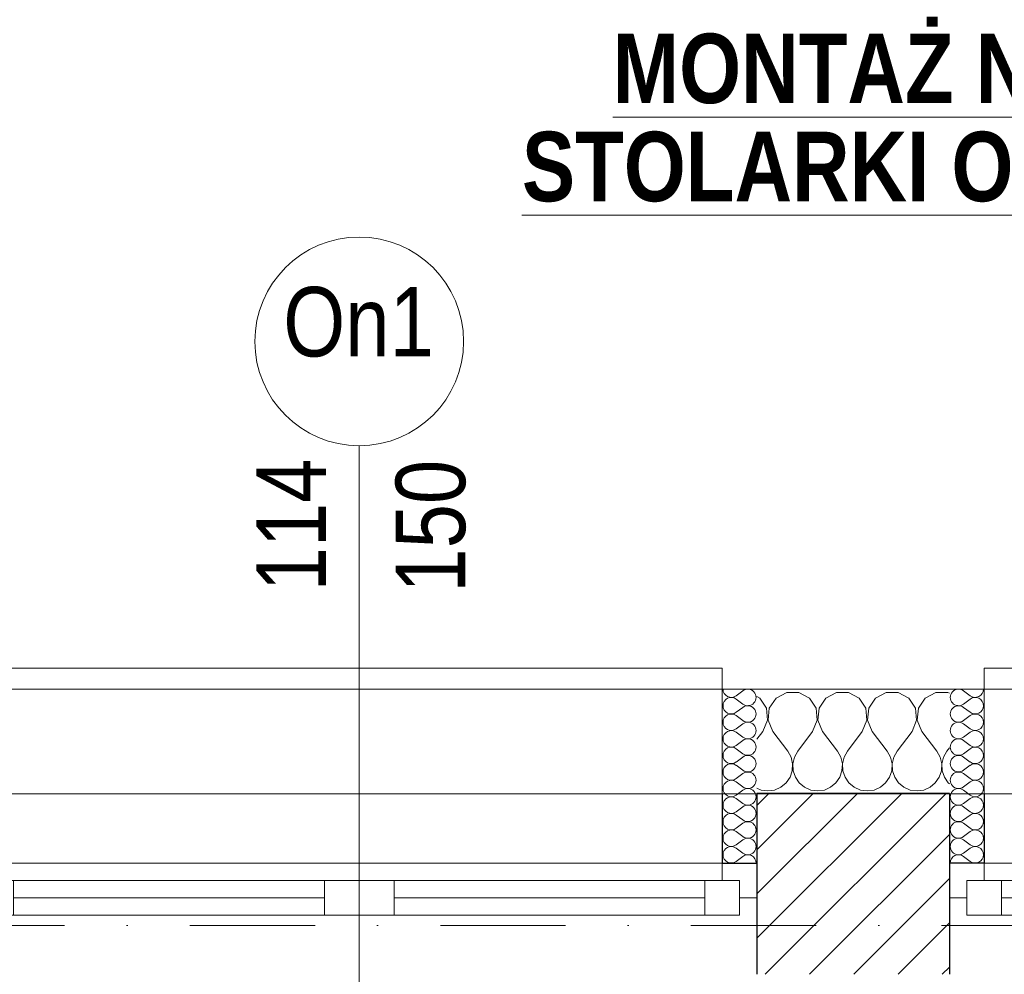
# Model space of a CAD drawing. Header units: millimetres. Extents: x 172139 to 266886, y 95607 to 138225.
# Tile 51 of 71: x 209353 to 210768, y 121266 to 122638. Entities that reach past the tile are written whole.
import ezdxf
from ezdxf.enums import TextEntityAlignment as Align

# ---------------------------------------------------------------- set-up
doc = ezdxf.new("R2010")
doc.units = ezdxf.units.MM
doc.header["$MEASUREMENT"] = 0
doc.linetypes.add('Kropki i Kreski', pattern=[360, 180, -90, 0, -90])
for name, color, linetype in [('Konstrukcja - Siatki mod', 7, 'Continuous'), ('KR_INW', 7, 'Continuous'), ('NAPIS_SODON', 7, 'Continuous'), ('Znaczniki okien ArchiCADa', 7, 'Continuous')]:
    doc.layers.add(name, color=color, linetype=linetype)
for name, color, linetype, lineweight, true_color in [('Konstrukcja - Siatki mod_Nr_pióra__48', 7, 'Continuous', 15, 0xa80f02), ('KR_INW_Nr_pióra__102', 7, 'Continuous', 5, 0xcccccc), ('Okna ArchiCADa_Nr_pióra__64', 7, 'Continuous', 13, 0x41c341), ('PRZEBUDOWA_POSTAWIENIA_OPISY_Nr_pióra__4', 7, 'Continuous', 13, 0x029e21), ('Znaczniki okien ArchiCADa_Nr_pióra__20', 7, 'Continuous', 13, 0xb00000), ('Znaczniki okien ArchiCADa_Nr_pióra__44', 7, 'Continuous', 13, 0x029e21)]:
    doc.layers.add(name, color=color, linetype=linetype, lineweight=lineweight, true_color=true_color)
for name, color, linetype, lineweight in [('KR_INW_Nr_pióra__101', 252, 'Continuous', 5), ('KR_INW_Nr_pióra__27', 7, 'Continuous', 25), ('KR_INW_Nr_pióra__47', 7, 'Continuous', 15), ('NAPIS_SODON_Nr_pióra__1', 7, 'Continuous', 13), ('Znaczniki okien ArchiCADa_Nr_pióra__7', 7, 'Continuous', 13)]:
    doc.layers.add(name, color=color, linetype=linetype, lineweight=lineweight)
doc.styles.add('GENERATED_STYLE_1', font='ARIALN.TTF')
doc.styles.add('GENERATED_STYLE_2', font='ARIALN.TTF')

# ---------------------------------------------------------------- blocks, each defined once
blk = doc.blocks.new('Strop_1', base_point=(179225, 121523.3))
at = {"layer": 'NAPIS_SODON_Nr_pióra__1', "linetype": 'Continuous', "flags": 128}
blk.add_lwpolyline([(179225, 121523.3), (179225.9, 107003.8), (250898.3, 107008.3), (250897.4, 121527.8)], close=True, dxfattribs=at)
blk = doc.blocks.new('*X106')
at = {"layer": 'KR_INW_Nr_pióra__102', "linetype": 'Continuous'}
for p, q in [((210416.9, 121662.7), (210412.9, 121664.9)), ((210426.5, 121648.2), (210416.9, 121662.7)), ((210440.3, 121662.7), (210430.6, 121648.2)), ((210455.6, 121670.9), (210440.3, 121662.7)), ((210473, 121670.9), (210455.6, 121670.9)), ((210488.3, 121662.7), (210473, 121670.9)), ((210497.9, 121648.2), (210488.3, 121662.7)), ((210511.7, 121662.7), (210502.1, 121648.2)), ((210527, 121670.9), (210511.7, 121662.7)), ((210544.4, 121670.9), (210527, 121670.9)), ((210559.7, 121662.7), (210544.4, 121670.9)), ((210569.4, 121648.2), (210559.7, 121662.7)), ((210583.1, 121662.7), (210573.5, 121648.2)), ((210598.4, 121670.9), (210583.1, 121662.7)), ((210615.8, 121670.9), (210598.4, 121670.9)), ((210631.2, 121662.7), (210615.8, 121670.9)), ((210640.8, 121648.2), (210631.2, 121662.7)), ((210654.5, 121662.7), (210644.9, 121648.2)), ((210669.9, 121670.9), (210654.5, 121662.7)), ((210687.3, 121670.9), (210669.9, 121670.9)), ((210689.5, 121669.7), (210687.3, 121670.9)), ((210428.2, 121630.9), (210426.5, 121648.2)), ((210430.6, 121648.2), (210429, 121630.9)), ((210499.6, 121630.9), (210497.9, 121648.2)), ((210502.1, 121648.2), (210500.4, 121630.9)), ((210571, 121630.9), (210569.4, 121648.2)), ((210573.5, 121648.2), (210571.8, 121630.9)), ((210642.4, 121630.9), (210640.8, 121648.2)), ((210644.9, 121648.2), (210643.3, 121630.9)), ((210421.4, 121614.9), (210428.2, 121630.9)), ((210429, 121630.9), (210435.7, 121614.9)), ((210492.9, 121614.9), (210499.6, 121630.9)), ((210500.4, 121630.9), (210507.1, 121614.9)), ((210564.3, 121614.9), (210571, 121630.9)), ((210571.8, 121630.9), (210578.6, 121614.9)), ((210635.7, 121614.9), (210642.4, 121630.9)), ((210643.3, 121630.9), (210650, 121614.9)), ((210421.4, 121614.9), (210412.9, 121603.5)), ((210435.7, 121614.9), (210457.1, 121586.3)), ((210492.9, 121614.9), (210471.4, 121586.3)), ((210507.1, 121614.9), (210528.6, 121586.3)), ((210564.3, 121614.9), (210542.9, 121586.3)), ((210578.6, 121614.9), (210600, 121586.3)), ((210635.7, 121614.9), (210614.3, 121586.3)), ((210650, 121614.9), (210671.4, 121586.3)), ((210689.5, 121591.4), (210685.7, 121586.3)), ((210461.9, 121577.7), (210457.1, 121586.3)), ((210464.1, 121568.1), (210461.9, 121577.7)), ((210466.7, 121577.7), (210464.4, 121568.1)), ((210471.4, 121586.3), (210466.7, 121577.7)), ((210533.3, 121577.7), (210528.6, 121586.3)), ((210535.6, 121568.1), (210533.3, 121577.7)), ((210538.1, 121577.7), (210535.9, 121568.1)), ((210542.9, 121586.3), (210538.1, 121577.7)), ((210604.8, 121577.7), (210600, 121586.3)), ((210607, 121568.1), (210604.8, 121577.7)), ((210609.5, 121577.7), (210607.3, 121568.1)), ((210614.3, 121586.3), (210609.5, 121577.7)), ((210676.2, 121577.7), (210671.4, 121586.3)), ((210678.4, 121568.1), (210676.2, 121577.7)), ((210680.9, 121577.7), (210678.7, 121568.1)), ((210685.7, 121586.3), (210680.9, 121577.7)), ((210463.7, 121558.2), (210464.1, 121568.1)), ((210464.4, 121568.1), (210464.9, 121558.2)), ((210535.1, 121558.2), (210535.6, 121568.1)), ((210535.9, 121568.1), (210536.3, 121558.2)), ((210606.5, 121558.2), (210607, 121568.1)), ((210607.3, 121568.1), (210607.8, 121558.2)), ((210677.9, 121558.2), (210678.4, 121568.1)), ((210678.7, 121568.1), (210679.2, 121558.2)), ((210454.9, 121540.8), (210460.5, 121548.9)), ((210460.5, 121548.9), (210463.7, 121558.2)), ((210464.9, 121558.2), (210468.1, 121548.9)), ((210468.1, 121548.9), (210473.6, 121540.8)), ((210526.4, 121540.8), (210531.9, 121548.9)), ((210531.9, 121548.9), (210535.1, 121558.2)), ((210536.3, 121558.2), (210539.5, 121548.9)), ((210539.5, 121548.9), (210545.1, 121540.8)), ((210597.8, 121540.8), (210603.4, 121548.9)), ((210603.4, 121548.9), (210606.5, 121558.2)), ((210607.8, 121558.2), (210610.9, 121548.9)), ((210610.9, 121548.9), (210616.5, 121540.8)), ((210669.2, 121540.8), (210674.8, 121548.9)), ((210674.8, 121548.9), (210677.9, 121558.2)), ((210679.2, 121558.2), (210682.3, 121548.9)), ((210682.3, 121548.9), (210687.9, 121540.8)), ((210412.9, 121533.1), (210418.8, 121530.5)), ((210438.3, 121530.5), (210447.3, 121534.5)), ((210447.3, 121534.5), (210454.9, 121540.8)), ((210473.6, 121540.8), (210481.2, 121534.5)), ((210481.2, 121534.5), (210490.2, 121530.5)), ((210509.8, 121530.5), (210518.8, 121534.5)), ((210518.8, 121534.5), (210526.4, 121540.8)), ((210545.1, 121540.8), (210552.7, 121534.5)), ((210552.7, 121534.5), (210561.7, 121530.5)), ((210581.2, 121530.5), (210590.2, 121534.5)), ((210590.2, 121534.5), (210597.8, 121540.8)), ((210616.5, 121540.8), (210624.1, 121534.5)), ((210624.1, 121534.5), (210633.1, 121530.5)), ((210652.6, 121530.5), (210661.6, 121534.5)), ((210661.6, 121534.5), (210669.2, 121540.8)), ((210687.9, 121540.8), (210689.5, 121539.5)), ((210418.8, 121530.5), (210428.6, 121529.2)), ((210428.6, 121529.2), (210438.3, 121530.5)), ((210490.2, 121530.5), (210500, 121529.2)), ((210500, 121529.2), (210509.8, 121530.5)), ((210561.7, 121530.5), (210571.4, 121529.2)), ((210571.4, 121529.2), (210581.2, 121530.5)), ((210633.1, 121530.5), (210642.9, 121529.2)), ((210642.9, 121529.2), (210652.6, 121530.5))]:
    blk.add_line(p, q, dxfattribs=at)
blk = doc.blocks.new('*X126')
at = {"layer": 'KR_INW_Nr_pióra__102', "linetype": 'Continuous'}
for p, q in [((210709.8, 121673.2), (210719.3, 121666.1)), ((210709.8, 121654.2), (210719.3, 121661.3)), ((210709.8, 121649.4), (210719.3, 121642.3)), ((210709.8, 121630.4), (210719.3, 121637.5)), ((210709.8, 121625.6), (210719.3, 121618.5)), ((210709.8, 121606.5), (210719.3, 121613.7)), ((210709.8, 121601.8), (210719.3, 121594.6)), ((210709.8, 121582.7), (210719.3, 121589.9)), ((210709.8, 121578), (210719.3, 121570.8)), ((210709.8, 121558.9), (210719.3, 121566.1)), ((210709.8, 121554.2), (210719.3, 121547)), ((210709.8, 121535.1), (210719.3, 121542.3)), ((210709.8, 121530.4), (210719.3, 121523.2)), ((210709.8, 121511.3), (210719.3, 121518.5)), ((210709.8, 121506.5), (210719.3, 121499.4)), ((210709.8, 121487.5), (210719.3, 121494.6)), ((210709.8, 121482.7), (210719.3, 121475.6)), ((210709.8, 121463.7), (210719.3, 121470.8)), ((210709.8, 121458.9), (210719.3, 121451.8)), ((210709.8, 121439.9), (210719.3, 121447)), ((210709.8, 121435.1), (210719.3, 121428))]:
    blk.add_line(p, q, dxfattribs=at)
for centre, start, end in [((210702.6, 121663.7), 53.1301, 306.8699), ((210726.4, 121675.6), 233.1301, 0), ((210726.4, 121651.8), 0, 126.8699), ((210702.6, 121639.9), 53.1301, 306.8699), ((210726.4, 121651.8), 233.1301, 0), ((210726.4, 121628), 0, 126.8699), ((210702.6, 121616.1), 53.1301, 306.8699), ((210726.4, 121628), 233.1301, 0), ((210702.6, 121592.3), 53.1301, 306.8699), ((210726.4, 121604.2), 0, 126.8699), ((210726.4, 121604.2), 233.1301, 0), ((210726.4, 121580.4), 0, 126.8699), ((210702.6, 121568.5), 53.1301, 306.8699), ((210726.4, 121580.4), 233.1301, 0), ((210726.4, 121556.5), 0, 126.8699), ((210702.6, 121544.6), 53.1301, 306.8699), ((210726.4, 121556.5), 233.1301, 0), ((210702.6, 121520.8), 53.1301, 306.8699), ((210726.4, 121532.7), 0, 126.8699), ((210726.4, 121532.7), 233.1301, 0), ((210726.4, 121508.9), 0, 126.8699), ((210702.6, 121497), 53.1301, 306.8699), ((210726.4, 121508.9), 233.1301, 0), ((210726.4, 121485.1), 0, 126.8699), ((210702.6, 121473.2), 53.1301, 306.8699), ((210726.4, 121485.1), 233.1301, 0), ((210702.6, 121449.4), 53.1301, 306.8699), ((210726.4, 121461.3), 0, 126.8699), ((210726.4, 121461.3), 233.1301, 0), ((210726.4, 121437.5), 0, 126.8699), ((210702.6, 121425.6), 53.1301, 180), ((210726.4, 121437.5), 233.1301, 0)]:
    blk.add_arc(centre, 11.9, start, end, dxfattribs=at)
blk = doc.blocks.new('*X129')
at = {"layer": 'KR_INW_Nr_pióra__102', "linetype": 'Continuous'}
for p, q in [((210392.7, 121673.2), (210383.1, 121666.1)), ((210392.7, 121654.2), (210383.1, 121661.3)), ((210392.7, 121649.4), (210383.1, 121642.3)), ((210392.7, 121630.4), (210383.1, 121637.5)), ((210392.7, 121625.6), (210383.1, 121618.5)), ((210392.7, 121606.5), (210383.1, 121613.7)), ((210392.7, 121601.8), (210383.1, 121594.6)), ((210392.7, 121582.7), (210383.1, 121589.9)), ((210392.7, 121578), (210383.1, 121570.8)), ((210392.7, 121558.9), (210383.1, 121566.1)), ((210392.7, 121554.2), (210383.1, 121547)), ((210392.7, 121535.1), (210383.1, 121542.3)), ((210392.7, 121530.4), (210383.1, 121523.2)), ((210392.7, 121511.3), (210383.1, 121518.5)), ((210392.7, 121506.5), (210383.1, 121499.4)), ((210392.7, 121487.5), (210383.1, 121494.6)), ((210392.7, 121482.7), (210383.1, 121475.6)), ((210392.7, 121463.7), (210383.1, 121470.8)), ((210392.7, 121458.9), (210383.1, 121451.8)), ((210392.7, 121439.9), (210383.1, 121447)), ((210392.7, 121435.1), (210383.1, 121428))]:
    blk.add_line(p, q, dxfattribs=at)
for centre, start, end in [((210376, 121675.6), 180, 306.8699), ((210399.8, 121663.7), 233.1301, 126.8699), ((210376, 121651.8), 53.1301, 180), ((210376, 121651.8), 180, 306.8699), ((210399.8, 121639.9), 233.1301, 126.8699), ((210376, 121628), 53.1301, 180), ((210376, 121628), 180, 306.8699), ((210399.8, 121616.1), 233.1301, 126.8699), ((210376, 121604.2), 53.1301, 180), ((210376, 121604.2), 180, 306.8699), ((210399.8, 121592.3), 233.1301, 126.8699), ((210376, 121580.4), 53.1301, 180), ((210376, 121580.4), 180, 306.8699), ((210399.8, 121568.5), 233.1301, 126.8699), ((210376, 121556.5), 53.1301, 180), ((210376, 121556.5), 180, 306.8699), ((210399.8, 121544.6), 233.1301, 126.8699), ((210376, 121532.7), 53.1301, 180), ((210376, 121532.7), 180, 306.8699), ((210399.8, 121520.8), 233.1301, 126.8699), ((210376, 121508.9), 53.1301, 180), ((210376, 121508.9), 180, 306.8699), ((210399.8, 121497), 233.1301, 126.8699), ((210376, 121485.1), 53.1301, 180), ((210376, 121485.1), 180, 306.8699), ((210399.8, 121473.2), 233.1301, 126.8699), ((210376, 121461.3), 53.1301, 180), ((210376, 121461.3), 180, 306.8699), ((210399.8, 121449.4), 233.1301, 126.8699), ((210376, 121437.5), 53.1301, 180), ((210376, 121437.5), 180, 306.8699), ((210399.8, 121425.6), 0, 126.8699)]:
    blk.add_arc(centre, 11.9, start, end, dxfattribs=at)
blk = doc.blocks.new('Okno dwuskrzydłowe 19_3')
at = {"layer": 'Okna ArchiCADa_Nr_pióra__64', "linetype": 'Continuous'}
for p, q in [((-571.3, 230), (571.3, 230)), ((-546.3, 25), (-496.3, 25)), ((-546.3, -25), (-546.3, 25)), ((-496.3, 25), (-50, 25)), ((-496.3, 25), (-496.3, -25)), ((-496.3, 25), (-50, 25)), ((-50, -25), (-50, 25)), ((-50, 25), (0, 25)), ((0, 25), (0, -25)), ((0, 25), (50, 25)), ((0, -25), (0, 25)), ((50, 25), (496.3, 25)), ((50, 25), (50, -25)), ((50, 25), (496.3, 25)), ((496.3, -25), (496.3, 25)), ((496.3, 25), (546.3, 25)), ((546.3, 25), (546.3, -25)), ((-571.3, 0), (-546.3, 0)), ((-571.3, -50), (-571.3, 0)), ((-546.3, 0), (-546.3, -25)), ((-496.3, 0), (-50, 0)), ((50, 0), (496.3, 0)), ((546.3, -25), (546.3, 0)), ((546.3, 0), (571.3, 0)), ((571.3, -50), (571.3, 0)), ((-546.3, -25), (-521.3, -25)), ((-496.3, -25), (-546.3, -25)), ((-521.3, -25), (-521.3, -50)), ((-50, -25), (-496.3, -25)), ((0, -25), (-50, -25)), ((50, -25), (0, -25)), ((496.3, -25), (50, -25)), ((546.3, -25), (496.3, -25)), ((521.3, -50), (521.3, -25)), ((521.3, -25), (546.3, -25)), ((-521.3, -50), (-571.3, -50)), ((-521.3, -50), (-571.3, -50)), ((0, -50), (-521.3, -50)), ((521.3, -50), (0, -50)), ((571.3, -50), (521.3, -50)), ((521.3, -50), (571.3, -50)), ((-521.3, -300), (521.3, -300)), ((-521.3, -300), (-521.3, -330)), ((521.3, -330), (521.3, -300)), ((-521.3, -330), (521.3, -330))]:
    blk.add_line(p, q, dxfattribs=at)
blk = doc.blocks.new('Okno dwuskrzydłowe 19_4')
at = {"layer": 'Okna ArchiCADa_Nr_pióra__64', "linetype": 'Continuous'}
for p, q in [((-571.6, 230), (571.6, 230)), ((-546.6, 25), (-496.6, 25)), ((-546.6, -25), (-546.6, 25)), ((-496.6, 25), (-50, 25)), ((-496.6, 25), (-496.6, -25)), ((-496.6, 25), (-50, 25)), ((-50, -25), (-50, 25)), ((-50, 25), (0, 25)), ((0, 25), (0, -25)), ((0, 25), (50, 25)), ((0, -25), (0, 25)), ((50, 25), (496.6, 25)), ((50, 25), (50, -25)), ((50, 25), (496.6, 25)), ((496.6, -25), (496.6, 25)), ((496.6, 25), (546.6, 25)), ((546.6, 25), (546.6, -25)), ((-571.6, 0), (-546.6, 0)), ((-571.6, -50), (-571.6, 0)), ((-546.6, 0), (-546.6, -25)), ((-496.6, 0), (-50, 0)), ((50, 0), (496.6, 0)), ((546.6, -25), (546.6, 0)), ((546.6, 0), (571.6, 0)), ((571.6, -50), (571.6, 0)), ((-546.6, -25), (-521.6, -25)), ((-496.6, -25), (-546.6, -25)), ((-521.6, -25), (-521.6, -50)), ((-50, -25), (-496.6, -25)), ((0, -25), (-50, -25)), ((50, -25), (0, -25)), ((496.6, -25), (50, -25)), ((546.6, -25), (496.6, -25)), ((521.6, -50), (521.6, -25)), ((521.6, -25), (546.6, -25)), ((-521.6, -50), (-571.6, -50)), ((-521.6, -50), (-571.6, -50)), ((0, -50), (-521.6, -50)), ((521.6, -50), (0, -50)), ((571.6, -50), (521.6, -50)), ((521.6, -50), (571.6, -50)), ((-521.6, -300), (521.6, -300)), ((-521.6, -300), (-521.6, -330)), ((521.6, -330), (521.6, -300)), ((-521.6, -330), (521.6, -330))]:
    blk.add_line(p, q, dxfattribs=at)
blk = doc.blocks.new('Znacznik O 19')
at = {"layer": 'Znaczniki okien ArchiCADa_Nr_pióra__20', "linetype": 'Continuous'}
blk.add_line((0, 350), (0, -830), dxfattribs=at)
at = {"layer": 'Znaczniki okien ArchiCADa_Nr_pióra__44', "linetype": 'Continuous'}
for start, end in [(0, 180), (180, 0)]:
    blk.add_arc((0, 500), 150, start, end, dxfattribs=at)
at = {"layer": 'Znaczniki okien ArchiCADa_Nr_pióra__7', "style": 'GENERATED_STYLE_1'}
for tag, p in [('AC_MarkerText_2', (-17.6, 138.6)), ('AC_MarkerText_3', (182.4, 138.7))]:
    blk.add_attdef(tag, text='', height=100, rotation=90, dxfattribs=at).set_placement(p, align=Align.BOTTOM_LEFT)
for tag, p in [('AC_WIDO_ID', (-109.2, 448.3)), ('AC_MarkerText_4', (-144, -758))]:
    blk.add_attdef(tag, text='', height=100, dxfattribs=at).set_placement(p, align=Align.BOTTOM_LEFT)
blk = doc.blocks.new('Ściana_1', base_point=(179075.1, 121675.6))
at = {"layer": 'KR_INW_Nr_pióra__101', "linetype": 'Continuous'}
h = blk.add_hatch(dxfattribs=at)
h.set_pattern_fill('Cegła_licówka', color=256, style=0, pattern_type=2)
h.set_pattern_definition([(45, (0, 0), (-31.819804, 31.819804), [])])
h.paths.add_polyline_path([(210412.9, 121375.6), (210412.9, 121265.6), (210689.5, 121265.6), (210689.5, 121375.6), (210689.5, 121425.6), (210689.5, 121525.6), (210412.9, 121525.6), (210412.9, 121425.6)])
at = {"layer": 'KR_INW_Nr_pióra__27', "linetype": 'Continuous'}
for p, q in [((210362.9, 121525.6), (210362.9, 121425.6)), ((210689.5, 121525.6), (210412.9, 121525.6)), ((210412.9, 121525.6), (210412.9, 121425.6)), ((210689.5, 121525.6), (210689.5, 121425.6)), ((210739.5, 121525.6), (210739.5, 121425.6)), ((210362.9, 121425.6), (210412.9, 121425.6)), ((210412.9, 121425.6), (210412.9, 121375.6)), ((210739.5, 121425.6), (210689.5, 121425.6)), ((210689.5, 121425.6), (210689.5, 121375.6)), ((210412.9, 121375.6), (210412.9, 121265.6)), ((210689.5, 121375.6), (210689.5, 121265.6))]:
    blk.add_line(p, q, dxfattribs=at)
at = {"layer": 'KR_INW_Nr_pióra__47', "linetype": 'Continuous'}
for p, q in [((210412.9, 121675.6), (210362.9, 121675.6)), ((210362.9, 121425.6), (210362.9, 121675.6)), ((210362.9, 121675.6), (210362.9, 121525.6)), ((210689.5, 121675.6), (210739.5, 121675.6)), ((210739.5, 121425.6), (210739.5, 121675.6)), ((210739.5, 121675.6), (210739.5, 121525.6)), ((210412.9, 121425.6), (210362.9, 121425.6)), ((210689.5, 121425.6), (210739.5, 121425.6))]:
    blk.add_line(p, q, dxfattribs=at)
at = {"layer": 'KR_INW_Nr_pióra__47', "linetype": 'Continuous', "flags": 128}
blk.add_lwpolyline([(210689.5, 121675.6), (210412.9, 121675.6)], dxfattribs=at)
at = {"layer": 'KR_INW'}
for name in ['*X129', '*X126', '*X106']:
    blk.add_blockref(name, (0, 0), dxfattribs=at)
at = {"layer": 'Okna ArchiCADa_Nr_pióra__64', "linetype": 'Continuous', "xscale": -1, "zscale": 1000, "rotation": 180}
for name, p in [('Okno dwuskrzydłowe 19_4', (209841.3, 121375.6)), ('Okno dwuskrzydłowe 19_3', (211260.8, 121375.6))]:
    blk.add_blockref(name, p, dxfattribs=at)
at = {"layer": 'Znaczniki okien ArchiCADa', "color": 14, "lineweight": 13, "true_color": 0xb00000}
ref = blk.add_blockref('Znacznik O 19', (209841.3, 121675.6), dxfattribs=at)
ref.add_attrib('AC_MarkerText_2', '114', dxfattribs={"layer": 'Znaczniki okien ArchiCADa_Nr_pióra__7', "color": 7, "height": 100, "rotation": 90, "style": 'GENERATED_STYLE_1'}).set_placement((209823.6, 121816), align=Align.BOTTOM_LEFT)
ref.add_attrib('AC_MarkerText_3', '150', dxfattribs={"layer": 'Znaczniki okien ArchiCADa_Nr_pióra__7', "color": 7, "height": 100, "rotation": 90, "style": 'GENERATED_STYLE_1'}).set_placement((210023.6, 121814.3), align=Align.BOTTOM_LEFT)
ref.add_attrib('AC_WIDO_ID', 'On1', dxfattribs={"layer": 'Znaczniki okien ArchiCADa_Nr_pióra__7', "color": 7, "height": 100, "style": 'GENERATED_STYLE_1'}).set_placement((209732.1, 122123.9), align=Align.BOTTOM_LEFT)
blk = doc.blocks.new('Standardowy znacznik siatki_10')
at = {"layer": 'Konstrukcja - Siatki mod_Nr_pióra__48', "linetype": 'Kropki i Kreski'}
blk.add_line((1000, 0), (72912, 0), dxfattribs=at)

msp = doc.modelspace()

# ---------------------------------------------------------------- block references
at = {"layer": 'Konstrukcja - Siatki mod', "color": 8, "linetype": 'Continuous', "lineweight": 13, "zscale": 1000}
msp.add_blockref('Standardowy znacznik siatki_10', (177989.3, 121335.6), dxfattribs=at)
at = {"layer": 'KR_INW'}
msp.add_blockref('Ściana_1', (179075.1, 121675.6), dxfattribs=at)
at = {"layer": 'NAPIS_SODON', "linetype": 'Continuous'}
msp.add_blockref('Strop_1', (179225, 121523.3), dxfattribs=at)

# ---------------------------------------------------------------- texts
at = {"layer": 'PRZEBUDOWA_POSTAWIENIA_OPISY_Nr_pióra__4', "linetype": 'Continuous', "insert": (210676.5, 122618.1), "char_height": 100, "width": 3192.882, "attachment_point": 2, "line_spacing_factor": 0.846336, "style": 'GENERATED_STYLE_2'}
msp.add_mtext('\\A1;{\\fArial Narrow|b1|i0|c238|p34;\\L\\LMONTAŻ NOWEJ \\P\\fArial Narrow|b1|i0|c238|p34;STOLARKI OKIENNEJ}', dxfattribs=at)

doc.saveas('drawing.dxf')
